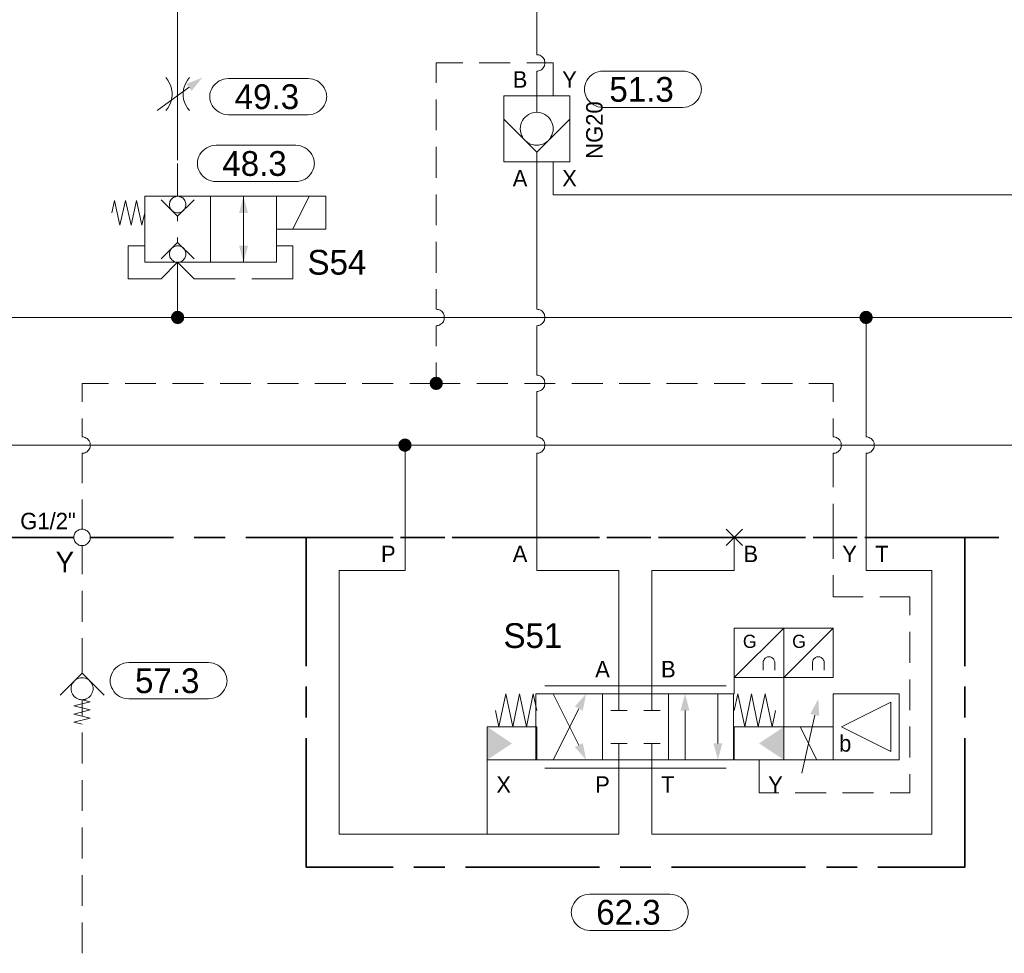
# Model space of a CAD drawing. Header units: millimetres. Extents: x 0 to 138, y 0 to 47.
# Tile 137 of 165: x 43.54 to 47.3, y 26.32 to 29.88. Entities that reach past the tile are written whole.
import ezdxf

# ---------------------------------------------------------------- set-up
doc = ezdxf.new("R2010")
doc.units = ezdxf.units.MM
for name, color, linetype in [('PDF_Geomertry', 7, 'Continuous'), ('PDF_Solid Fills', 7, 'Continuous'), ('PDF_Text', 7, 'Continuous')]:
    doc.layers.add(name, color=color, linetype=linetype)
doc.styles.add('PDF Arial', font='txt')

msp = doc.modelspace()

# ---------------------------------------------------------------- hatches: boundary and pattern name
at = {"layer": 'PDF_Solid Fills', "transparency": 33554559}
for points in [[(44.1437, 28.7415), (44.1196, 28.7479), (44.121, 28.7507)], [(44.1437, 28.7415), (44.121, 28.7507), (44.1224, 28.754)], [(44.1437, 28.7415), (44.1224, 28.754), (44.1243, 28.7568)], [(44.1437, 28.7415), (44.1243, 28.7568), (44.1265, 28.759)], [(44.1437, 28.7415), (44.1265, 28.759), (44.1285, 28.761)], [(44.1437, 28.7415), (44.1285, 28.761), (44.1313, 28.7632)], [(44.1437, 28.7415), (44.1313, 28.7632), (44.134, 28.7646)], [(44.1437, 28.7415), (44.134, 28.7646), (44.1376, 28.766)], [(44.1437, 28.7415), (44.1376, 28.766), (44.141, 28.766)], [(44.1437, 28.7415), (44.141, 28.766), (44.1437, 28.7665)], [(44.1437, 28.7415), (44.1437, 28.7665), (44.1474, 28.766)], [(44.1437, 28.7415), (44.1507, 28.766), (44.1535, 28.7646)], [(44.1437, 28.7415), (44.1474, 28.766), (44.1507, 28.766)], [(44.1437, 28.7415), (44.1535, 28.7646), (44.1563, 28.7632)], [(44.1437, 28.7415), (44.1563, 28.7632), (44.159, 28.761)], [(44.1437, 28.7415), (44.159, 28.761), (44.1618, 28.759)], [(44.1437, 28.7415), (44.1618, 28.759), (44.164, 28.7568)], [(44.1437, 28.7415), (44.164, 28.7568), (44.166, 28.754)], [(44.1437, 28.7415), (44.166, 28.754), (44.1674, 28.7507)], [(44.1437, 28.7415), (44.1674, 28.7507), (44.1682, 28.7479)], [(46.7715, 28.7415), (46.7474, 28.7479), (46.7487, 28.7507)], [(46.7715, 28.7415), (46.7487, 28.7507), (46.7501, 28.754)], [(46.7715, 28.7415), (46.7501, 28.754), (46.7521, 28.7568)], [(46.7715, 28.7415), (46.7521, 28.7568), (46.7543, 28.759)], [(46.7715, 28.7415), (46.7543, 28.759), (46.7563, 28.761)], [(46.7715, 28.7415), (46.7563, 28.761), (46.759, 28.7632)], [(46.7715, 28.7415), (46.759, 28.7632), (46.7618, 28.7646)], [(46.7715, 28.7415), (46.7618, 28.7646), (46.7654, 28.766)], [(46.7715, 28.7415), (46.7654, 28.766), (46.7687, 28.766)], [(46.7715, 28.7415), (46.7687, 28.766), (46.7715, 28.7665)], [(46.7715, 28.7415), (46.7715, 28.7665), (46.7751, 28.766)], [(46.7715, 28.7415), (46.7785, 28.766), (46.7813, 28.7646)], [(46.7715, 28.7415), (46.7751, 28.766), (46.7785, 28.766)], [(46.7715, 28.7415), (46.7813, 28.7646), (46.784, 28.7632)], [(46.7715, 28.7415), (46.784, 28.7632), (46.7868, 28.761)], [(46.7715, 28.7415), (46.7868, 28.761), (46.7896, 28.759)], [(46.7715, 28.7415), (46.7896, 28.759), (46.7918, 28.7568)], [(46.7715, 28.7415), (46.7918, 28.7568), (46.7937, 28.754)], [(46.7715, 28.7415), (46.7937, 28.754), (46.7951, 28.7507)], [(46.7715, 28.7415), (46.7951, 28.7507), (46.796, 28.7479)], [(44.1437, 28.7415), (44.1188, 28.7443), (44.1196, 28.7479)], [(44.1437, 28.7415), (44.1188, 28.7415), (44.1188, 28.7443)], [(44.1437, 28.7415), (44.1188, 28.7382), (44.1188, 28.7415)], [(44.1437, 28.7415), (44.1196, 28.7346), (44.1188, 28.7382)], [(44.1437, 28.7415), (44.121, 28.7318), (44.1196, 28.7346)], [(44.1437, 28.7415), (44.1224, 28.7285), (44.121, 28.7318)], [(44.1437, 28.7415), (44.1243, 28.7263), (44.1224, 28.7285)], [(44.1437, 28.7415), (44.1265, 28.7235), (44.1243, 28.7263)], [(44.1437, 28.7415), (44.1285, 28.7215), (44.1265, 28.7235)], [(44.1437, 28.7415), (44.1313, 28.7193), (44.1285, 28.7215)], [(44.1437, 28.7415), (44.134, 28.7179), (44.1313, 28.7193)], [(44.1437, 28.7415), (44.1376, 28.7174), (44.134, 28.7179)], [(44.1437, 28.7415), (44.141, 28.7165), (44.1376, 28.7174)], [(44.1437, 28.7415), (44.1437, 28.716), (44.141, 28.7165)], [(44.1437, 28.7415), (44.1682, 28.7479), (44.1687, 28.7443)], [(44.1437, 28.7415), (44.1687, 28.7443), (44.1687, 28.7415)], [(44.1437, 28.7415), (44.1474, 28.7165), (44.1437, 28.716)], [(44.1437, 28.7415), (44.1507, 28.7174), (44.1474, 28.7165)], [(44.1437, 28.7415), (44.1535, 28.7179), (44.1507, 28.7174)], [(44.1437, 28.7415), (44.1563, 28.7193), (44.1535, 28.7179)], [(44.1437, 28.7415), (44.159, 28.7215), (44.1563, 28.7193)], [(44.1437, 28.7415), (44.1618, 28.7235), (44.159, 28.7215)], [(44.1437, 28.7415), (44.164, 28.7263), (44.1618, 28.7235)], [(44.1437, 28.7415), (44.166, 28.7285), (44.164, 28.7263)], [(44.1437, 28.7415), (44.1674, 28.7318), (44.166, 28.7285)], [(44.1437, 28.7415), (44.1682, 28.7346), (44.1674, 28.7318)], [(44.1437, 28.7415), (44.1687, 28.7382), (44.1682, 28.7346)], [(44.1437, 28.7415), (44.1687, 28.7415), (44.1687, 28.7382)], [(46.7715, 28.7415), (46.7465, 28.7443), (46.7474, 28.7479)], [(46.7715, 28.7415), (46.7465, 28.7415), (46.7465, 28.7443)], [(46.7715, 28.7415), (46.7465, 28.7382), (46.7465, 28.7415)], [(46.7715, 28.7415), (46.7474, 28.7346), (46.7465, 28.7382)], [(46.7715, 28.7415), (46.7487, 28.7318), (46.7474, 28.7346)], [(46.7715, 28.7415), (46.7501, 28.7285), (46.7487, 28.7318)], [(46.7715, 28.7415), (46.7521, 28.7263), (46.7501, 28.7285)], [(46.7715, 28.7415), (46.7543, 28.7235), (46.7521, 28.7263)], [(46.7715, 28.7415), (46.7563, 28.7215), (46.7543, 28.7235)], [(46.7715, 28.7415), (46.759, 28.7193), (46.7563, 28.7215)], [(46.7715, 28.7415), (46.7618, 28.7179), (46.759, 28.7193)], [(46.7715, 28.7415), (46.7654, 28.7174), (46.7618, 28.7179)], [(46.7715, 28.7415), (46.7687, 28.7165), (46.7654, 28.7174)], [(46.7715, 28.7415), (46.7715, 28.716), (46.7687, 28.7165)], [(46.7715, 28.7415), (46.796, 28.7479), (46.7965, 28.7443)], [(46.7715, 28.7415), (46.7965, 28.7443), (46.7974, 28.7415)], [(46.7715, 28.7415), (46.7751, 28.7165), (46.7715, 28.716)], [(46.7715, 28.7415), (46.7785, 28.7174), (46.7751, 28.7165)], [(46.7715, 28.7415), (46.7813, 28.7179), (46.7785, 28.7174)], [(46.7715, 28.7415), (46.784, 28.7193), (46.7813, 28.7179)], [(46.7715, 28.7415), (46.7868, 28.7215), (46.784, 28.7193)], [(46.7715, 28.7415), (46.7896, 28.7235), (46.7868, 28.7215)], [(46.7715, 28.7415), (46.7918, 28.7263), (46.7896, 28.7235)], [(46.7715, 28.7415), (46.7937, 28.7285), (46.7918, 28.7263)], [(46.7715, 28.7415), (46.7951, 28.7318), (46.7937, 28.7285)], [(46.7715, 28.7415), (46.796, 28.7346), (46.7951, 28.7318)], [(46.7715, 28.7415), (46.7965, 28.7382), (46.796, 28.7346)], [(46.7715, 28.7415), (46.7974, 28.7415), (46.7965, 28.7382)], [(45.1313, 28.4896), (45.1057, 28.4896), (45.1063, 28.4929)], [(45.1313, 28.4896), (45.1063, 28.4868), (45.1057, 28.4896)], [(45.1313, 28.4896), (45.1063, 28.4929), (45.1071, 28.4965)], [(45.1313, 28.4896), (45.1071, 28.4832), (45.1063, 28.4868)], [(45.1313, 28.4896), (45.1071, 28.4965), (45.1076, 28.4993)], [(45.1313, 28.4896), (45.1076, 28.4804), (45.1071, 28.4832)], [(45.1313, 28.4896), (45.1076, 28.4993), (45.109, 28.5026)], [(45.1313, 28.4896), (45.109, 28.4771), (45.1076, 28.4804)], [(45.1313, 28.4896), (45.109, 28.5026), (45.1113, 28.5049)], [(45.1313, 28.4896), (45.1113, 28.4743), (45.109, 28.4771)], [(45.1313, 28.4896), (45.1113, 28.5049), (45.1132, 28.5076)], [(45.1313, 28.4896), (45.1132, 28.4721), (45.1113, 28.4743)], [(45.1313, 28.4896), (45.1132, 28.5076), (45.1154, 28.5096)], [(45.1313, 28.4896), (45.1154, 28.4701), (45.1132, 28.4721)], [(45.1313, 28.4896), (45.1154, 28.5096), (45.1182, 28.5118)], [(45.1313, 28.4896), (45.1182, 28.4679), (45.1154, 28.4701)], [(45.1313, 28.4896), (45.1182, 28.5118), (45.1215, 28.5132)], [(45.1313, 28.4896), (45.1215, 28.4665), (45.1182, 28.4679)], [(45.1313, 28.4896), (45.1215, 28.5132), (45.1243, 28.5138)], [(45.1313, 28.4896), (45.1243, 28.4651), (45.1215, 28.4665)], [(45.1313, 28.4896), (45.1243, 28.5138), (45.1279, 28.5146)], [(45.1313, 28.4896), (45.1279, 28.4651), (45.1243, 28.4651)], [(45.1313, 28.4896), (45.1279, 28.5146), (45.1313, 28.5151)], [(45.1313, 28.4896), (45.1313, 28.4646), (45.1279, 28.4651)], [(45.1313, 28.4896), (45.1313, 28.5151), (45.134, 28.5146)], [(45.1313, 28.4896), (45.134, 28.5146), (45.1376, 28.5138)], [(45.1313, 28.4896), (45.1376, 28.5138), (45.1404, 28.5132)], [(45.1313, 28.4896), (45.1404, 28.5132), (45.1437, 28.5118)], [(45.1313, 28.4896), (45.1437, 28.5118), (45.1465, 28.5096)], [(45.1313, 28.4896), (45.1465, 28.5096), (45.1488, 28.5076)], [(45.1313, 28.4896), (45.1488, 28.5076), (45.1507, 28.5049)], [(45.1313, 28.4896), (45.1507, 28.5049), (45.1529, 28.5026)], [(45.1313, 28.4896), (45.1529, 28.5026), (45.1543, 28.4993)], [(45.1313, 28.4896), (45.1543, 28.4993), (45.1557, 28.4965)], [(45.1313, 28.4896), (45.1557, 28.4965), (45.1557, 28.4929)], [(45.1313, 28.4896), (45.1557, 28.4929), (45.1563, 28.4896)], [(45.1313, 28.4896), (45.134, 28.4651), (45.1313, 28.4646)], [(45.1313, 28.4896), (45.1376, 28.4651), (45.134, 28.4651)], [(45.1313, 28.4896), (45.1404, 28.4665), (45.1376, 28.4651)], [(45.1313, 28.4896), (45.1437, 28.4679), (45.1404, 28.4665)], [(45.1313, 28.4896), (45.1465, 28.4701), (45.1437, 28.4679)], [(45.1313, 28.4896), (45.1488, 28.4721), (45.1465, 28.4701)], [(45.1313, 28.4896), (45.1507, 28.4743), (45.1488, 28.4721)], [(45.1313, 28.4896), (45.1529, 28.4771), (45.1507, 28.4743)], [(45.1313, 28.4896), (45.1543, 28.4804), (45.1529, 28.4771)], [(45.1313, 28.4896), (45.1557, 28.4832), (45.1543, 28.4804)], [(45.1313, 28.4896), (45.1557, 28.4868), (45.1557, 28.4832)], [(45.1313, 28.4896), (45.1563, 28.4896), (45.1557, 28.4868)], [(45.0118, 28.254), (44.9876, 28.2604), (44.9882, 28.2638)], [(45.0118, 28.254), (44.9882, 28.2638), (44.9896, 28.2665)], [(45.0118, 28.254), (44.9896, 28.2665), (44.9918, 28.2693)], [(45.0118, 28.254), (44.9918, 28.2693), (44.9938, 28.2721)], [(45.0118, 28.254), (44.9938, 28.2721), (44.996, 28.2743)], [(45.0118, 28.254), (44.996, 28.2743), (44.9987, 28.2757)], [(45.0118, 28.254), (44.9987, 28.2757), (45.0021, 28.2771)], [(45.0118, 28.254), (45.0021, 28.2771), (45.0049, 28.2785)], [(45.0118, 28.254), (45.0049, 28.2785), (45.0085, 28.279)], [(45.0118, 28.254), (45.0085, 28.279), (45.0118, 28.279)], [(45.0118, 28.254), (45.0146, 28.279), (45.0182, 28.2785)], [(45.0118, 28.254), (45.0118, 28.279), (45.0146, 28.279)], [(45.0118, 28.254), (45.0182, 28.2785), (45.021, 28.2771)], [(45.0118, 28.254), (45.021, 28.2771), (45.0243, 28.2757)], [(45.0118, 28.254), (45.0243, 28.2757), (45.0271, 28.2743)], [(45.0118, 28.254), (45.0271, 28.2743), (45.0293, 28.2721)], [(45.0118, 28.254), (45.0293, 28.2721), (45.0313, 28.2693)], [(45.0118, 28.254), (45.0313, 28.2693), (45.0335, 28.2665)], [(45.0118, 28.254), (45.0335, 28.2665), (45.0349, 28.2638)], [(45.0118, 28.254), (45.0349, 28.2638), (45.0363, 28.2604)], [(45.0118, 28.254), (44.9863, 28.254), (44.9868, 28.2576)], [(45.0118, 28.254), (44.9868, 28.2507), (44.9863, 28.254)], [(45.0118, 28.254), (44.9868, 28.2576), (44.9876, 28.2604)], [(45.0118, 28.254), (44.9876, 28.2479), (44.9868, 28.2507)], [(45.0118, 28.254), (44.9882, 28.2443), (44.9876, 28.2479)], [(45.0118, 28.254), (44.9896, 28.2415), (44.9882, 28.2443)], [(45.0118, 28.254), (44.9918, 28.2388), (44.9896, 28.2415)], [(45.0118, 28.254), (44.9938, 28.236), (44.9918, 28.2388)], [(45.0118, 28.254), (44.996, 28.234), (44.9938, 28.236)], [(45.0118, 28.254), (44.9987, 28.2326), (44.996, 28.234)], [(45.0118, 28.254), (45.0021, 28.2313), (44.9987, 28.2326)], [(45.0118, 28.254), (45.0049, 28.2299), (45.0021, 28.2313)], [(45.0118, 28.254), (45.0085, 28.229), (45.0049, 28.2299)], [(45.0118, 28.254), (45.0118, 28.229), (45.0085, 28.229)], [(45.0118, 28.254), (45.0363, 28.2604), (45.0363, 28.2576)], [(45.0118, 28.254), (45.0363, 28.2576), (45.0368, 28.254)], [(45.0118, 28.254), (45.0146, 28.229), (45.0118, 28.229)], [(45.0118, 28.254), (45.0182, 28.2299), (45.0146, 28.229)], [(45.0118, 28.254), (45.021, 28.2313), (45.0182, 28.2299)], [(45.0118, 28.254), (45.0243, 28.2326), (45.021, 28.2313)], [(45.0118, 28.254), (45.0271, 28.234), (45.0243, 28.2326)], [(45.0118, 28.254), (45.0293, 28.236), (45.0271, 28.234)], [(45.0118, 28.254), (45.0313, 28.2388), (45.0293, 28.236)], [(45.0118, 28.254), (45.0335, 28.2415), (45.0313, 28.2388)], [(45.0118, 28.254), (45.0349, 28.2443), (45.0335, 28.2415)], [(45.0118, 28.254), (45.0363, 28.2479), (45.0349, 28.2443)], [(45.0118, 28.254), (45.0363, 28.2507), (45.0363, 28.2479)], [(45.0118, 28.254), (45.0368, 28.254), (45.0363, 28.2507)]]:
    msp.add_hatch(color=256, dxfattribs=at).paths.add_polyline_path(points)

# ---------------------------------------------------------------- linework, layer by layer
at = {"layer": 'PDF_Geomertry', "lineweight": 15}
for points in [[(45.5146, 29.7437), (45.5146, 30.036), (44.1437, 30.036), (44.1437, 29.7187), (44.1437, 29.4674), (44.1437, 29.3415)], [(45.5146, 29.5243), (45.5146, 29.5868), (45.5146, 29.6813), (45.5187, 29.6813), (45.5224, 29.6826), (45.5265, 29.6832), (45.5299, 29.6854), (45.5335, 29.6874), (45.5368, 29.6901), (45.5396, 29.6938), (45.5418, 29.6971), (45.5437, 29.7007), (45.5446, 29.7049), (45.546, 29.7082), (45.546, 29.7124), (45.546, 29.7165), (45.5446, 29.7207), (45.5437, 29.7249), (45.5418, 29.7285), (45.5396, 29.7318), (45.5368, 29.7346), (45.5335, 29.7374), (45.5299, 29.7396), (45.5265, 29.7415), (45.5224, 29.7429), (45.5187, 29.7437), (45.5146, 29.7437), (45.5187, 29.7437), (45.5224, 29.7429), (45.5265, 29.7415), (45.5299, 29.7396), (45.5335, 29.7374), (45.5368, 29.7346), (45.5396, 29.7318), (45.5418, 29.7285), (45.5437, 29.7249), (45.5446, 29.7207), (45.546, 29.7165), (45.546, 29.7124), (45.546, 29.7082), (45.5446, 29.7049), (45.5437, 29.7007), (45.5418, 29.6971), (45.5396, 29.6938), (45.5368, 29.6901), (45.5335, 29.6874), (45.5299, 29.6854), (45.5265, 29.6832), (45.5224, 29.6826), (45.5187, 29.6813), (45.5146, 29.6813)], [(45.1313, 29.636), (45.1313, 29.7124), (45.2321, 29.7124)], [(45.2951, 29.7124), (45.4132, 29.7124)], [(45.4765, 29.7124), (45.5771, 29.7124), (45.5771, 29.5868)], [(44.0987, 29.5304), (44.1071, 29.5401), (44.1132, 29.5507), (44.1182, 29.5624), (44.121, 29.5743), (44.1229, 29.5868), (44.1229, 29.5993), (44.121, 29.6118), (44.1182, 29.6235), (44.1132, 29.6354), (44.1071, 29.6465), (44.0987, 29.6563)], [(44.189, 29.6563), (44.1813, 29.6465), (44.1751, 29.6354), (44.1701, 29.6235), (44.1668, 29.6118), (44.1654, 29.5993), (44.1654, 29.5868), (44.1668, 29.5743), (44.1701, 29.5624), (44.1751, 29.5507), (44.1813, 29.5401), (44.189, 29.5304)], [(44.0654, 29.5304), (44.1876, 29.6193)], [(45.1313, 29.4554), (45.1313, 29.5735)], [(45.6404, 29.4979), (45.5146, 29.3721), (45.389, 29.4979)], [(45.1313, 29.2743), (45.1313, 29.3924)], [(45.5146, 28.7729), (45.5146, 29.3354), (45.5146, 29.3721)], [(44.1437, 29.2035), (44.1437, 29.329)], [(47.9854, 28.7729), (47.9854, 29.2096), (45.5771, 29.2096), (45.5771, 29.3354)], [(44.3951, 29.2035), (44.3951, 29.0146)], [(44.6465, 29.2035), (44.584, 29.0776)], [(45.1313, 29.0929), (45.1313, 29.211)], [(44.0182, 29.1401), (44.0076, 29.0937), (43.9868, 29.1874), (43.966, 29.0937), (43.9451, 29.1874), (43.9237, 29.0937), (43.9029, 29.1874), (43.8924, 29.1401)], [(44.2071, 29.1901), (44.1437, 29.1276), (44.0813, 29.1901)], [(44.1437, 29.1276), (44.1437, 29.109)], [(44.3951, 28.9521), (44.3951, 29.1401)], [(44.0182, 29.0146), (43.9557, 29.0146), (43.9557, 28.8888), (44.0813, 28.8888), (44.1437, 28.9521), (44.2071, 28.8888), (44.364, 28.8888)], [(44.0813, 28.9651), (44.1437, 29.0276), (44.2071, 28.9651)], [(44.1437, 29.0276), (44.1437, 29.0465)], [(44.4271, 28.8888), (44.584, 28.8888), (44.584, 29.0146), (44.521, 29.0146)], [(45.1313, 28.9118), (45.1313, 29.0299)], [(44.1437, 28.7415), (44.1437, 28.9521)], [(45.1313, 28.7729), (45.1313, 28.8493)], [(45.1313, 28.6313), (45.1313, 28.7096), (45.1349, 28.7104), (45.139, 28.711), (45.1432, 28.7124), (45.1465, 28.7138), (45.1501, 28.7165), (45.1535, 28.7193), (45.1557, 28.7221), (45.1585, 28.7257), (45.1599, 28.729), (45.1613, 28.7332), (45.1618, 28.7374), (45.1626, 28.7415), (45.1618, 28.7451), (45.1613, 28.7493), (45.1599, 28.7535), (45.1585, 28.7568), (45.1557, 28.7604), (45.1535, 28.7638), (45.1501, 28.766), (45.1465, 28.7687), (45.1432, 28.7701), (45.139, 28.7715), (45.1349, 28.7721), (45.1313, 28.7729), (45.1349, 28.7721), (45.139, 28.7715), (45.1432, 28.7701), (45.1465, 28.7687), (45.1501, 28.766), (45.1535, 28.7638), (45.1557, 28.7604), (45.1585, 28.7568), (45.1599, 28.7535), (45.1613, 28.7493), (45.1618, 28.7451), (45.1626, 28.7415), (45.1618, 28.7374), (45.1613, 28.7332), (45.1599, 28.729), (45.1585, 28.7257), (45.1557, 28.7221), (45.1535, 28.7193), (45.1501, 28.7165), (45.1465, 28.7138), (45.1432, 28.7124), (45.139, 28.711), (45.1349, 28.7104), (45.1313, 28.7096)], [(45.5146, 28.5215), (45.5146, 28.7096), (45.5187, 28.7104), (45.5224, 28.711), (45.5265, 28.7124), (45.5299, 28.7138), (45.5335, 28.7165), (45.5368, 28.7193), (45.5396, 28.7221), (45.5418, 28.7257), (45.5437, 28.729), (45.5446, 28.7332), (45.546, 28.7374), (45.546, 28.7415), (45.546, 28.7451), (45.5446, 28.7493), (45.5437, 28.7535), (45.5418, 28.7568), (45.5396, 28.7604), (45.5368, 28.7638), (45.5335, 28.766), (45.5299, 28.7687), (45.5265, 28.7701), (45.5224, 28.7715), (45.5187, 28.7721), (45.5146, 28.7729), (45.5187, 28.7721), (45.5224, 28.7715), (45.5265, 28.7701), (45.5299, 28.7687), (45.5335, 28.766), (45.5368, 28.7638), (45.5396, 28.7604), (45.5418, 28.7568), (45.5437, 28.7535), (45.5446, 28.7493), (45.546, 28.7451), (45.546, 28.7415), (45.546, 28.7374), (45.5446, 28.7332), (45.5437, 28.729), (45.5418, 28.7257), (45.5396, 28.7221), (45.5368, 28.7193), (45.5335, 28.7165), (45.5299, 28.7138), (45.5265, 28.7124), (45.5224, 28.711), (45.5187, 28.7104), (45.5146, 28.7096)], [(43.1696, 28.2854), (43.1696, 28.7415), (44.1437, 28.7415), (46.7715, 28.7415)], [(46.7715, 28.2854), (46.7715, 28.7415), (48.139, 28.7415), (48.3904, 28.7415), (49.2424, 28.7415)], [(45.0299, 28.4896), (45.1313, 28.4896), (45.1313, 28.5688)], [(43.7793, 28.4193), (43.7793, 28.4896), (43.8807, 28.4896)], [(43.9432, 28.4896), (44.0612, 28.4896)], [(44.1243, 28.4896), (44.2424, 28.4896)], [(44.3057, 28.4896), (44.4237, 28.4896)], [(44.4868, 28.4896), (44.6049, 28.4896)], [(44.6674, 28.4896), (44.7863, 28.4896)], [(44.8487, 28.4896), (44.9668, 28.4896)], [(45.1313, 28.4896), (45.2229, 28.4896)], [(45.2863, 28.4896), (45.4043, 28.4896)], [(45.4674, 28.4896), (45.5854, 28.4896)], [(45.5146, 28.2854), (45.5146, 28.4582), (45.5187, 28.459), (45.5224, 28.4596), (45.5265, 28.461), (45.5299, 28.4624), (45.5335, 28.4651), (45.5368, 28.4674), (45.5396, 28.4707), (45.5418, 28.4743), (45.5437, 28.4776), (45.5446, 28.4818), (45.546, 28.486), (45.546, 28.4896), (45.546, 28.4937), (45.5446, 28.4979), (45.5437, 28.5021), (45.5418, 28.5054), (45.5396, 28.509), (45.5368, 28.5118), (45.5335, 28.5146), (45.5299, 28.5174), (45.5265, 28.5187), (45.5224, 28.5201), (45.5187, 28.5207), (45.5146, 28.5215), (45.5187, 28.5207), (45.5224, 28.5201), (45.5265, 28.5187), (45.5299, 28.5174), (45.5335, 28.5146), (45.5368, 28.5118), (45.5396, 28.509), (45.5418, 28.5054), (45.5437, 28.5021), (45.5446, 28.4979), (45.546, 28.4937), (45.546, 28.4896), (45.546, 28.486), (45.5446, 28.4818), (45.5437, 28.4776), (45.5418, 28.4743), (45.5396, 28.4707), (45.5368, 28.4674), (45.5335, 28.4651), (45.5299, 28.4624), (45.5265, 28.461), (45.5224, 28.4596), (45.5187, 28.459), (45.5146, 28.4582)], [(45.6488, 28.4896), (45.7668, 28.4896)], [(45.8293, 28.4896), (45.9474, 28.4896)], [(46.0104, 28.4896), (46.1285, 28.4896)], [(46.1918, 28.4896), (46.3099, 28.4896)], [(46.3729, 28.4896), (46.491, 28.4896)], [(46.5535, 28.4896), (46.646, 28.4896), (46.646, 28.4193)], [(43.7793, 28.2854), (43.7793, 28.3563)], [(46.646, 28.2854), (46.6501, 28.2854), (46.6543, 28.2846), (46.6585, 28.2832), (46.6618, 28.2813), (46.6654, 28.279), (46.6682, 28.2763), (46.671, 28.2735), (46.6729, 28.2701), (46.6751, 28.266), (46.6765, 28.2624), (46.6771, 28.2582), (46.6779, 28.254), (46.6771, 28.2499), (46.6765, 28.2457), (46.6751, 28.2424), (46.6729, 28.2382), (46.671, 28.2346), (46.6682, 28.2318), (46.6654, 28.229), (46.6618, 28.2271), (46.6585, 28.2249), (46.6543, 28.2235), (46.6501, 28.2229), (46.646, 28.2229), (46.6501, 28.2229), (46.6543, 28.2235), (46.6585, 28.2249), (46.6618, 28.2271), (46.6654, 28.229), (46.6682, 28.2318), (46.671, 28.2346), (46.6729, 28.2382), (46.6751, 28.2424), (46.6765, 28.2457), (46.6771, 28.2499), (46.6779, 28.254), (46.6771, 28.2582), (46.6765, 28.2624), (46.6751, 28.266), (46.6729, 28.2701), (46.671, 28.2735), (46.6682, 28.2763), (46.6654, 28.279), (46.6618, 28.2813), (46.6585, 28.2832), (46.6543, 28.2846), (46.6501, 28.2854), (46.646, 28.2854), (46.646, 28.3563)], [(43.7793, 28.1096), (43.7793, 28.2229), (43.7835, 28.2229), (43.7876, 28.2235), (43.791, 28.2249), (43.7951, 28.2271), (43.7987, 28.229), (43.8015, 28.2318), (43.8043, 28.2346), (43.8063, 28.2382), (43.8085, 28.2424), (43.8099, 28.2457), (43.8104, 28.2499), (43.8104, 28.254), (43.8104, 28.2582), (43.8099, 28.2624), (43.8085, 28.266), (43.8063, 28.2701), (43.8043, 28.2735), (43.8015, 28.2763), (43.7987, 28.279), (43.7951, 28.2813), (43.791, 28.2832), (43.7876, 28.2846), (43.7835, 28.2854), (43.7793, 28.2854), (43.7835, 28.2854), (43.7876, 28.2846), (43.791, 28.2832), (43.7951, 28.2813), (43.7987, 28.279), (43.8015, 28.2763), (43.8043, 28.2735), (43.8063, 28.2701), (43.8085, 28.266), (43.8099, 28.2624), (43.8104, 28.2582), (43.8104, 28.254), (43.8104, 28.2499), (43.8099, 28.2457), (43.8085, 28.2424), (43.8063, 28.2382), (43.8043, 28.2346), (43.8015, 28.2318), (43.7987, 28.229), (43.7951, 28.2271), (43.791, 28.2249), (43.7876, 28.2235), (43.7835, 28.2229), (43.7793, 28.2229)], [(45.8285, 27.2415), (45.8285, 27.3049), (45.8285, 27.7763), (45.5146, 27.7763), (45.5146, 27.9021), (45.5146, 28.2229), (45.5187, 28.2229), (45.5224, 28.2235), (45.5265, 28.2249), (45.5299, 28.2271), (45.5335, 28.229), (45.5368, 28.2318), (45.5396, 28.2346), (45.5418, 28.2382), (45.5437, 28.2424), (45.5446, 28.2457), (45.546, 28.2499), (45.546, 28.254), (45.546, 28.2582), (45.5446, 28.2624), (45.5437, 28.266), (45.5418, 28.2701), (45.5396, 28.2735), (45.5368, 28.2763), (45.5335, 28.279), (45.5299, 28.2813), (45.5265, 28.2832), (45.5224, 28.2846), (45.5187, 28.2854), (45.5146, 28.2854), (45.5187, 28.2854), (45.5224, 28.2846), (45.5265, 28.2832), (45.5299, 28.2813), (45.5335, 28.279), (45.5368, 28.2763), (45.5396, 28.2735), (45.5418, 28.2701), (45.5437, 28.266), (45.5446, 28.2624), (45.546, 28.2582), (45.546, 28.254), (45.546, 28.2499), (45.5446, 28.2457), (45.5437, 28.2424), (45.5418, 28.2382), (45.5396, 28.2346), (45.5368, 28.2318), (45.5335, 28.229), (45.5299, 28.2271), (45.5265, 28.2249), (45.5224, 28.2235), (45.5187, 28.2229), (45.5146, 28.2229)], [(46.7715, 28.2229), (46.7757, 28.2229), (46.7799, 28.2235), (46.784, 28.2249), (46.7876, 28.2271), (46.791, 28.229), (46.7937, 28.2318), (46.7965, 28.2346), (46.7993, 28.2382), (46.8007, 28.2424), (46.8021, 28.2457), (46.8029, 28.2499), (46.8035, 28.254), (46.8029, 28.2582), (46.8021, 28.2624), (46.8007, 28.266), (46.7993, 28.2701), (46.7965, 28.2735), (46.7937, 28.2763), (46.791, 28.279), (46.7876, 28.2813), (46.784, 28.2832), (46.7799, 28.2846), (46.7757, 28.2854), (46.7715, 28.2854), (46.7757, 28.2854), (46.7799, 28.2846), (46.784, 28.2832), (46.7876, 28.2813), (46.791, 28.279), (46.7937, 28.2763), (46.7965, 28.2735), (46.7993, 28.2701), (46.8007, 28.266), (46.8021, 28.2624), (46.8029, 28.2582), (46.8035, 28.254), (46.8029, 28.2499), (46.8021, 28.2457), (46.8007, 28.2424), (46.7993, 28.2382), (46.7965, 28.2346), (46.7937, 28.2318), (46.791, 28.229), (46.7876, 28.2271), (46.784, 28.2249), (46.7799, 28.2235), (46.7757, 28.2229), (46.7715, 28.2229), (46.7715, 27.9021), (46.7715, 27.7763), (47.0229, 27.7763), (47.0229, 26.7701), (45.9543, 26.7701), (45.9543, 27.0535), (45.9543, 27.116)], [(42.2265, 26.5818), (42.2265, 26.5188), (42.2265, 26.3929), (41.409, 26.3929), (41.409, 27.1479), (41.409, 27.9021), (41.409, 28.254), (45.0118, 28.254), (45.0118, 27.9021), (45.0118, 27.7763), (44.7599, 27.7763), (44.7599, 26.7701), (45.8285, 26.7701), (45.8285, 27.0535), (45.8285, 27.116)], [(49.4154, 28.254), (47.4821, 28.254), (45.0118, 28.254)], [(46.646, 28.2229), (46.646, 28.0938)], [(43.7793, 27.9332), (43.7793, 28.0465)], [(46.646, 28.0304), (46.646, 27.9021), (46.646, 27.8201)], [(46.2376, 27.8707), (46.3001, 27.9332)], [(46.3001, 27.8707), (46.2376, 27.9332)], [(46.2687, 27.9021), (46.2687, 27.7763), (45.9543, 27.7763), (45.9543, 27.3049), (45.9543, 27.2415)], [(43.7793, 27.8707), (43.7793, 27.7618)], [(46.646, 27.7576), (46.646, 27.6757), (46.7604, 27.6757)], [(43.7793, 27.6985), (43.7793, 27.5804)], [(46.8237, 27.6757), (46.9382, 27.6757), (46.9382, 27.6049)], [(46.4576, 27.5563), (46.2687, 27.3679), (46.2687, 27.3049)], [(46.646, 27.5563), (46.4576, 27.3679), (46.4576, 27.179)], [(43.7793, 27.384), (43.7793, 27.4082), (43.7793, 27.5174)], [(46.9382, 27.5415), (46.9382, 27.4235)], [(46.4229, 27.3957), (46.4229, 27.4276), (46.4224, 27.4304), (46.4215, 27.4326), (46.4201, 27.4354), (46.4182, 27.4382), (46.4168, 27.4401), (46.4146, 27.4415), (46.4118, 27.4438), (46.409, 27.4451), (46.4063, 27.4457), (46.4035, 27.4465), (46.4007, 27.4465), (46.3979, 27.4465), (46.3951, 27.4457), (46.3924, 27.4451), (46.3896, 27.4438), (46.3876, 27.4415), (46.3854, 27.4401), (46.3835, 27.4382), (46.3821, 27.4354), (46.3807, 27.4326), (46.3793, 27.4304), (46.3793, 27.4276), (46.3793, 27.3957)], [(46.6113, 27.3957), (46.6113, 27.4276), (46.6113, 27.4304), (46.6099, 27.4326), (46.6085, 27.4354), (46.6071, 27.4382), (46.6049, 27.4401), (46.6029, 27.4415), (46.6007, 27.4438), (46.5979, 27.4451), (46.5951, 27.4457), (46.5924, 27.4465), (46.5896, 27.4465), (46.5868, 27.4465), (46.584, 27.4457), (46.5813, 27.4451), (46.5785, 27.4438), (46.5757, 27.4415), (46.5737, 27.4401), (46.5724, 27.4382), (46.5701, 27.4354), (46.5688, 27.4326), (46.5682, 27.4304), (46.5674, 27.4276), (46.5674, 27.3957)], [(43.6951, 27.2999), (43.7793, 27.384), (43.8632, 27.2999)], [(46.9382, 27.3604), (46.9382, 27.2424)], [(46.2376, 27.336), (45.546, 27.336)], [(45.5146, 27.2415), (45.5015, 27.3049), (45.4751, 27.179), (45.4487, 27.3049), (45.4229, 27.179), (45.3965, 27.3049), (45.3701, 27.179), (45.3571, 27.2415)], [(45.5771, 27.3049), (45.6751, 27.1096)], [(45.766, 27.3049), (45.766, 27.0535)], [(46.0174, 27.3049), (46.0174, 27.0535)], [(46.2063, 27.3049), (46.2063, 27.116)], [(46.2687, 27.2415), (46.2821, 27.3049), (46.3085, 27.179), (46.334, 27.3049), (46.3604, 27.179), (46.3868, 27.3049), (46.4132, 27.179), (46.4257, 27.2415)], [(43.7793, 27.2201), (43.7793, 27.2826), (43.8104, 27.2749), (43.7479, 27.259), (43.8104, 27.2438), (43.7479, 27.2276), (43.8104, 27.2118), (43.7479, 27.1965), (43.7793, 27.1888)], [(45.5771, 27.0535), (45.6751, 27.2485)], [(45.8604, 27.2415), (45.7974, 27.2415)], [(45.9863, 27.2415), (45.9229, 27.2415)], [(46.0807, 27.0535), (46.0807, 27.2415)], [(46.5265, 27.0026), (46.5757, 27.2243)], [(46.5835, 27.0535), (46.5201, 27.179)], [(46.9382, 27.1799), (46.9382, 27.0618)], [(43.7793, 27.0396), (43.7793, 27.1576)], [(45.7974, 27.116), (45.8604, 27.116)], [(45.9229, 27.116), (45.9863, 27.116)], [(45.3257, 27.0535), (45.3257, 26.9276)], [(45.546, 27.0221), (46.2376, 27.0221)], [(46.4382, 26.9276), (46.3632, 26.9276), (46.3632, 27.0535)], [(46.9382, 26.9985), (46.9382, 26.9276), (46.8632, 26.9276)], [(43.7793, 26.8582), (43.7793, 26.9763)], [(45.3257, 26.7701), (45.3257, 26.9429)], [(46.6196, 26.9276), (46.5015, 26.9276)], [(46.8001, 26.9276), (46.6821, 26.9276)], [(43.7793, 26.6771), (43.7793, 26.7951)], [(43.7793, 26.4957), (43.7793, 26.6138)], [(43.7793, 26.3151), (43.7793, 26.4332)]]:
    msp.add_lwpolyline(points, dxfattribs=at)
for points in [[(44.6424, 29.6526), (44.6515, 29.6521), (44.6604, 29.6507), (44.6696, 29.6471), (44.6779, 29.6437), (44.6854, 29.6382), (44.6924, 29.6318), (44.6979, 29.6249), (44.7035, 29.6174), (44.7076, 29.609), (44.7104, 29.6007), (44.7126, 29.5915), (44.7132, 29.5818), (44.7132, 29.5854), (44.7126, 29.5763), (44.7104, 29.5674), (44.7076, 29.5582), (44.7035, 29.5499), (44.6979, 29.5424), (44.6924, 29.5354), (44.6854, 29.529), (44.6779, 29.5243), (44.6696, 29.5201), (44.6604, 29.5174), (44.6515, 29.5151), (44.6424, 29.5146), (44.3376, 29.5146), (44.3279, 29.5151), (44.3188, 29.5174), (44.3104, 29.5201), (44.3021, 29.5243), (44.2946, 29.529), (44.2876, 29.5354), (44.2813, 29.5424), (44.2757, 29.5499), (44.2724, 29.5582), (44.2687, 29.5674), (44.2674, 29.5763), (44.2668, 29.5854), (44.2668, 29.5818), (44.2674, 29.5915), (44.2687, 29.6007), (44.2724, 29.609), (44.2757, 29.6174), (44.2813, 29.6249), (44.2876, 29.6318), (44.2946, 29.6382), (44.3021, 29.6437), (44.3104, 29.6471), (44.3188, 29.6507), (44.3279, 29.6521), (44.3376, 29.6526), (44.6424, 29.6526)], [(46.0724, 29.6813), (46.0813, 29.6804), (46.091, 29.6785), (46.0993, 29.6757), (46.1076, 29.6715), (46.1154, 29.6665), (46.1224, 29.6604), (46.1285, 29.6535), (46.1335, 29.6457), (46.1376, 29.6374), (46.141, 29.6285), (46.1424, 29.6193), (46.1432, 29.6104), (46.1432, 29.6138), (46.1424, 29.604), (46.141, 29.5951), (46.1376, 29.5868), (46.1335, 29.5785), (46.1285, 29.5707), (46.1224, 29.5637), (46.1154, 29.5576), (46.1076, 29.5521), (46.0993, 29.5485), (46.091, 29.5451), (46.0813, 29.5438), (46.0724, 29.5429), (45.7674, 29.5429), (45.7585, 29.5438), (45.7493, 29.5451), (45.7404, 29.5485), (45.7321, 29.5521), (45.7243, 29.5576), (45.7174, 29.5637), (45.7113, 29.5707), (45.7063, 29.5785), (45.7021, 29.5868), (45.6993, 29.5951), (45.6974, 29.604), (45.6965, 29.6138), (45.6965, 29.6104), (45.6974, 29.6193), (45.6993, 29.6285), (45.7021, 29.6374), (45.7063, 29.6457), (45.7113, 29.6535), (45.7174, 29.6604), (45.7243, 29.6665), (45.7321, 29.6715), (45.7404, 29.6757), (45.7493, 29.6785), (45.7585, 29.6804), (45.7674, 29.6813), (46.0724, 29.6813)], [(45.389, 29.3354), (45.6404, 29.3354), (45.6404, 29.5868), (45.389, 29.5868), (45.389, 29.3354)], [(45.5771, 29.461), (45.5771, 29.4693), (45.5751, 29.4776), (45.5724, 29.4854), (45.5688, 29.4924), (45.5646, 29.4993), (45.559, 29.5054), (45.5529, 29.511), (45.546, 29.516), (45.5382, 29.5193), (45.5307, 29.5221), (45.5229, 29.5235), (45.5146, 29.5243), (45.5063, 29.5235), (45.4979, 29.5221), (45.4904, 29.5193), (45.4826, 29.516), (45.4765, 29.511), (45.4701, 29.5054), (45.4646, 29.4993), (45.4599, 29.4924), (45.4563, 29.4854), (45.4535, 29.4776), (45.4521, 29.4693), (45.4515, 29.461), (45.4521, 29.4526), (45.4535, 29.4451), (45.4563, 29.4368), (45.4599, 29.4299), (45.4646, 29.4229), (45.4701, 29.4165), (45.4765, 29.411), (45.4826, 29.4068), (45.4904, 29.4026), (45.4979, 29.4007), (45.5063, 29.3985), (45.5146, 29.3985), (45.5229, 29.3985), (45.5307, 29.4007), (45.5382, 29.4026), (45.546, 29.4068), (45.5529, 29.411), (45.559, 29.4165), (45.5646, 29.4229), (45.5688, 29.4299), (45.5724, 29.4368), (45.5751, 29.4451), (45.5771, 29.4526), (45.5771, 29.461)], [(44.5951, 29.3985), (44.6043, 29.3979), (44.6132, 29.3957), (44.6224, 29.3929), (44.6307, 29.3888), (44.6382, 29.384), (44.6451, 29.3776), (44.6515, 29.3707), (44.6563, 29.3632), (44.6604, 29.3549), (44.6632, 29.3457), (44.6654, 29.3368), (44.666, 29.3276), (44.666, 29.3304), (44.6654, 29.3215), (44.6632, 29.3124), (44.6604, 29.3035), (44.6563, 29.2951), (44.6515, 29.2874), (44.6451, 29.2804), (44.6382, 29.2743), (44.6307, 29.2693), (44.6224, 29.2651), (44.6132, 29.2624), (44.6043, 29.2604), (44.5951, 29.2596), (44.2904, 29.2596), (44.2807, 29.2604), (44.2715, 29.2624), (44.2632, 29.2651), (44.2549, 29.2693), (44.2474, 29.2743), (44.2404, 29.2804), (44.234, 29.2874), (44.2293, 29.2951), (44.2251, 29.3035), (44.2215, 29.3124), (44.2201, 29.3215), (44.2196, 29.3304), (44.2196, 29.3276), (44.2201, 29.3368), (44.2215, 29.3457), (44.2251, 29.3549), (44.2293, 29.3632), (44.234, 29.3707), (44.2404, 29.3776), (44.2474, 29.384), (44.2549, 29.3888), (44.2632, 29.3929), (44.2715, 29.3957), (44.2807, 29.3979), (44.2904, 29.3985), (44.5951, 29.3985)], [(44.0182, 28.9521), (44.2696, 28.9521), (44.2696, 29.2035), (44.0182, 29.2035), (44.0182, 28.9521)], [(44.1751, 29.1721), (44.1751, 29.1763), (44.1743, 29.1799), (44.1729, 29.184), (44.171, 29.1874), (44.1687, 29.191), (44.166, 29.1943), (44.1632, 29.1971), (44.1599, 29.1993), (44.1563, 29.2013), (44.1521, 29.2021), (44.1479, 29.2035), (44.1437, 29.2035), (44.1396, 29.2035), (44.1363, 29.2021), (44.1321, 29.2013), (44.1285, 29.1993), (44.1251, 29.1971), (44.1215, 29.1943), (44.1188, 29.191), (44.1168, 29.1874), (44.1146, 29.184), (44.114, 29.1799), (44.1126, 29.1763), (44.1126, 29.1721), (44.1126, 29.1679), (44.114, 29.1638), (44.1146, 29.1596), (44.1168, 29.1563), (44.1188, 29.1526), (44.1215, 29.1499), (44.1251, 29.1471), (44.1285, 29.1443), (44.1321, 29.1429), (44.1363, 29.1415), (44.1396, 29.141), (44.1437, 29.1401), (44.1479, 29.141), (44.1521, 29.1415), (44.1563, 29.1429), (44.1599, 29.1443), (44.1632, 29.1471), (44.166, 29.1499), (44.1687, 29.1526), (44.171, 29.1563), (44.1729, 29.1596), (44.1743, 29.1638), (44.1751, 29.1679), (44.1751, 29.1721)], [(44.2696, 29.2035), (44.521, 29.2035), (44.521, 28.9521), (44.2696, 28.9521), (44.2696, 29.2035)], [(44.7099, 29.2035), (44.521, 29.2035), (44.521, 29.0776), (44.7099, 29.0776), (44.7099, 29.2035)], [(44.1751, 28.9832), (44.1751, 28.9874), (44.1743, 28.9915), (44.1729, 28.9951), (44.171, 28.9993), (44.1687, 29.0026), (44.166, 29.0054), (44.1632, 29.0082), (44.1599, 29.0104), (44.1563, 29.0124), (44.1521, 29.0138), (44.1479, 29.0146), (44.1437, 29.0146), (44.1396, 29.0146), (44.1363, 29.0138), (44.1321, 29.0124), (44.1285, 29.0104), (44.1251, 29.0082), (44.1215, 29.0054), (44.1188, 29.0026), (44.1168, 28.9993), (44.1146, 28.9951), (44.114, 28.9915), (44.1126, 28.9874), (44.1126, 28.9832), (44.1126, 28.979), (44.114, 28.9749), (44.1146, 28.9715), (44.1168, 28.9674), (44.1188, 28.9646), (44.1215, 28.961), (44.1251, 28.9582), (44.1285, 28.9563), (44.1321, 28.954), (44.1363, 28.9526), (44.1396, 28.9521), (44.1437, 28.9521), (44.1479, 28.9521), (44.1521, 28.9526), (44.1563, 28.954), (44.1599, 28.9563), (44.1632, 28.9582), (44.166, 28.961), (44.1687, 28.9646), (44.171, 28.9674), (44.1729, 28.9715), (44.1743, 28.9749), (44.1751, 28.979), (44.1751, 28.9832)], [(43.8104, 27.9021), (43.8104, 27.9063), (43.8099, 27.9104), (43.8085, 27.9138), (43.8063, 27.9179), (43.8043, 27.9215), (43.8015, 27.9243), (43.7987, 27.9271), (43.7951, 27.929), (43.791, 27.9313), (43.7876, 27.9326), (43.7835, 27.9332), (43.7793, 27.9332), (43.7751, 27.9332), (43.771, 27.9326), (43.7674, 27.9313), (43.764, 27.929), (43.7604, 27.9271), (43.7571, 27.9243), (43.7543, 27.9215), (43.7521, 27.9179), (43.7501, 27.9138), (43.7487, 27.9104), (43.7479, 27.9063), (43.7479, 27.9021), (43.7479, 27.8979), (43.7487, 27.8938), (43.7501, 27.8901), (43.7521, 27.886), (43.7543, 27.8826), (43.7571, 27.8799), (43.7604, 27.8771), (43.764, 27.8749), (43.7674, 27.8729), (43.771, 27.8715), (43.7751, 27.8707), (43.7793, 27.8707), (43.7835, 27.8707), (43.7876, 27.8715), (43.791, 27.8729), (43.7951, 27.8749), (43.7987, 27.8771), (43.8015, 27.8799), (43.8043, 27.8826), (43.8063, 27.886), (43.8085, 27.8901), (43.8099, 27.8938), (43.8104, 27.8979), (43.8104, 27.9021)], [(46.2687, 27.5563), (46.4576, 27.5563), (46.4576, 27.3679), (46.2687, 27.3679), (46.2687, 27.5563)], [(46.4576, 27.5563), (46.646, 27.5563), (46.646, 27.3679), (46.4576, 27.3679), (46.4576, 27.5563)], [(44.2618, 27.4243), (44.271, 27.4235), (44.2799, 27.4221), (44.289, 27.4188), (44.2974, 27.4146), (44.3049, 27.4096), (44.3118, 27.4035), (44.3182, 27.3965), (44.3229, 27.3888), (44.3271, 27.3804), (44.3299, 27.3715), (44.3321, 27.3624), (44.3326, 27.3535), (44.3326, 27.3568), (44.3321, 27.3471), (44.3299, 27.3382), (44.3271, 27.3299), (44.3229, 27.3215), (44.3182, 27.3138), (44.3118, 27.3068), (44.3049, 27.3007), (44.2974, 27.2951), (44.289, 27.2915), (44.2799, 27.2882), (44.271, 27.2868), (44.2618, 27.286), (43.9571, 27.286), (43.9479, 27.2868), (43.939, 27.2882), (43.9299, 27.2915), (43.9215, 27.2951), (43.914, 27.3007), (43.9071, 27.3068), (43.9007, 27.3138), (43.896, 27.3215), (43.8918, 27.3299), (43.889, 27.3382), (43.8868, 27.3471), (43.8863, 27.3568), (43.8863, 27.3535), (43.8868, 27.3624), (43.889, 27.3715), (43.8918, 27.3804), (43.896, 27.3888), (43.9007, 27.3965), (43.9071, 27.4035), (43.914, 27.4096), (43.9215, 27.4146), (43.9299, 27.4188), (43.939, 27.4221), (43.9479, 27.4235), (43.9571, 27.4243), (44.2618, 27.4243)], [(43.8215, 27.3249), (43.821, 27.3304), (43.8196, 27.3354), (43.8182, 27.341), (43.8154, 27.3457), (43.8126, 27.3499), (43.809, 27.354), (43.8049, 27.3582), (43.8001, 27.361), (43.7951, 27.3632), (43.7904, 27.3651), (43.7849, 27.366), (43.7793, 27.3665), (43.7738, 27.366), (43.7687, 27.3651), (43.7632, 27.3632), (43.7585, 27.361), (43.7535, 27.3582), (43.7493, 27.354), (43.746, 27.3499), (43.7432, 27.3457), (43.7404, 27.341), (43.739, 27.3354), (43.7376, 27.3304), (43.7376, 27.3249), (43.7376, 27.3193), (43.739, 27.3138), (43.7404, 27.309), (43.7432, 27.3035), (43.746, 27.2993), (43.7493, 27.2951), (43.7535, 27.2915), (43.7585, 27.2882), (43.7632, 27.286), (43.7687, 27.284), (43.7738, 27.2832), (43.7793, 27.2826), (43.7849, 27.2832), (43.7904, 27.284), (43.7951, 27.286), (43.8001, 27.2882), (43.8049, 27.2915), (43.809, 27.2951), (43.8126, 27.2993), (43.8154, 27.3035), (43.8182, 27.309), (43.8196, 27.3138), (43.821, 27.3193), (43.8215, 27.3249)], [(45.5113, 27.3049), (46.266, 27.3049), (46.266, 27.0535), (45.5113, 27.0535), (45.5113, 27.3049)], [(46.8974, 27.0535), (46.646, 27.0535), (46.646, 27.3049), (46.8974, 27.3049), (46.8974, 27.0535)], [(46.866, 27.0846), (46.866, 27.2735), (46.6779, 27.179), (46.866, 27.0846)], [(45.3257, 27.179), (45.5146, 27.179), (45.5146, 27.0535), (45.3257, 27.0535), (45.3257, 27.179)], [(46.4576, 27.179), (46.2687, 27.179), (46.2687, 27.0535), (46.4576, 27.0535), (46.4576, 27.179)], [(46.4576, 27.0535), (46.646, 27.0535), (46.646, 27.179), (46.4576, 27.179), (46.4576, 27.0535)], [(46.0224, 26.541), (46.0313, 26.5401), (46.0404, 26.5388), (46.0493, 26.5354), (46.0576, 26.5313), (46.0654, 26.5263), (46.0724, 26.5201), (46.0785, 26.5132), (46.0835, 26.5054), (46.0876, 26.4971), (46.0904, 26.4888), (46.0924, 26.4799), (46.0932, 26.4701), (46.0932, 26.4735), (46.0924, 26.4638), (46.0904, 26.4549), (46.0876, 26.4465), (46.0835, 26.4382), (46.0785, 26.4304), (46.0724, 26.4235), (46.0654, 26.4174), (46.0576, 26.4124), (46.0493, 26.4082), (46.0404, 26.4049), (46.0313, 26.4035), (46.0224, 26.4026), (45.7174, 26.4026), (45.7076, 26.4035), (45.6987, 26.4049), (45.6904, 26.4082), (45.6821, 26.4124), (45.6743, 26.4174), (45.6674, 26.4235), (45.6613, 26.4304), (45.6563, 26.4382), (45.6521, 26.4465), (45.6488, 26.4549), (45.6474, 26.4638), (45.6465, 26.4735), (45.6465, 26.4701), (45.6474, 26.4799), (45.6488, 26.4888), (45.6521, 26.4971), (45.6563, 26.5054), (45.6613, 26.5132), (45.6674, 26.5201), (45.6743, 26.5263), (45.6821, 26.5313), (45.6904, 26.5354), (45.6987, 26.5388), (45.7076, 26.5401), (45.7174, 26.541), (46.0224, 26.541)]]:
    msp.add_lwpolyline(points, close=True, dxfattribs=at)
at = {"layer": 'PDF_Geomertry', "lineweight": 0}
for points in [[(44.1313, 28.7415), (44.1313, 28.7396), (44.1321, 28.7382), (44.1326, 28.7368), (44.1335, 28.7354), (44.134, 28.734), (44.1349, 28.7326), (44.1363, 28.7313), (44.1376, 28.7304), (44.139, 28.7299), (44.141, 28.729), (44.1424, 28.729), (44.1437, 28.7285), (44.146, 28.729), (44.1474, 28.729), (44.1488, 28.7299), (44.1501, 28.7304), (44.1515, 28.7313), (44.1529, 28.7326), (44.1543, 28.734), (44.1549, 28.7354), (44.1557, 28.7368), (44.1563, 28.7382), (44.1563, 28.7396), (44.1563, 28.7415), (44.1563, 28.7429), (44.1563, 28.7443), (44.1557, 28.7457), (44.1549, 28.7479), (44.1543, 28.7493), (44.1529, 28.7499), (44.1515, 28.7513), (44.1501, 28.7521), (44.1488, 28.7526), (44.1474, 28.7535), (44.146, 28.754), (44.1437, 28.754), (44.1424, 28.754), (44.141, 28.7535), (44.139, 28.7526), (44.1376, 28.7521), (44.1363, 28.7513), (44.1349, 28.7499), (44.134, 28.7493), (44.1335, 28.7479), (44.1326, 28.7457), (44.1321, 28.7443), (44.1313, 28.7429), (44.1313, 28.7415)], [(46.759, 28.7415), (46.759, 28.7396), (46.7599, 28.7382), (46.7604, 28.7368), (46.7613, 28.7354), (46.7618, 28.734), (46.7632, 28.7326), (46.764, 28.7313), (46.7654, 28.7304), (46.7668, 28.7299), (46.7687, 28.729), (46.7701, 28.729), (46.7715, 28.7285), (46.7738, 28.729), (46.7751, 28.729), (46.7765, 28.7299), (46.7779, 28.7304), (46.7793, 28.7313), (46.7807, 28.7326), (46.7821, 28.734), (46.7826, 28.7354), (46.7835, 28.7368), (46.784, 28.7382), (46.784, 28.7396), (46.784, 28.7415), (46.784, 28.7429), (46.784, 28.7443), (46.7835, 28.7457), (46.7826, 28.7479), (46.7821, 28.7493), (46.7807, 28.7499), (46.7793, 28.7513), (46.7779, 28.7521), (46.7765, 28.7526), (46.7751, 28.7535), (46.7738, 28.754), (46.7715, 28.754), (46.7701, 28.754), (46.7687, 28.7535), (46.7668, 28.7526), (46.7654, 28.7521), (46.764, 28.7513), (46.7632, 28.7499), (46.7618, 28.7493), (46.7613, 28.7479), (46.7604, 28.7457), (46.7599, 28.7443), (46.759, 28.7429), (46.759, 28.7415)], [(45.1182, 28.4896), (45.1188, 28.4882), (45.1188, 28.4868), (45.1196, 28.4854), (45.1201, 28.4832), (45.121, 28.4818), (45.1224, 28.4813), (45.1237, 28.4799), (45.1243, 28.479), (45.1265, 28.4785), (45.1279, 28.4776), (45.1293, 28.4771), (45.1313, 28.4771), (45.1326, 28.4771), (45.134, 28.4776), (45.1354, 28.4785), (45.1376, 28.479), (45.139, 28.4799), (45.1396, 28.4813), (45.141, 28.4818), (45.1418, 28.4832), (45.1424, 28.4854), (45.1432, 28.4868), (45.1432, 28.4882), (45.1437, 28.4896), (45.1432, 28.4915), (45.1432, 28.4929), (45.1424, 28.4943), (45.1418, 28.4957), (45.141, 28.4971), (45.1396, 28.4985), (45.139, 28.4999), (45.1376, 28.5007), (45.1354, 28.5013), (45.134, 28.5021), (45.1326, 28.5021), (45.1313, 28.5026), (45.1293, 28.5021), (45.1279, 28.5021), (45.1265, 28.5013), (45.1243, 28.5007), (45.1237, 28.4999), (45.1224, 28.4985), (45.121, 28.4971), (45.1201, 28.4957), (45.1196, 28.4943), (45.1188, 28.4929), (45.1188, 28.4915), (45.1182, 28.4896)], [(44.9987, 28.254), (44.9993, 28.2526), (44.9993, 28.2507), (45.0001, 28.2493), (45.0007, 28.2479), (45.0015, 28.2465), (45.0029, 28.2451), (45.0043, 28.2443), (45.0049, 28.2429), (45.0071, 28.2424), (45.0085, 28.2415), (45.0099, 28.2415), (45.0118, 28.2415), (45.0132, 28.2415), (45.0146, 28.2415), (45.016, 28.2424), (45.0182, 28.2429), (45.0196, 28.2443), (45.0201, 28.2451), (45.0215, 28.2465), (45.0224, 28.2479), (45.0229, 28.2493), (45.0238, 28.2507), (45.0238, 28.2526), (45.0243, 28.254), (45.0238, 28.2554), (45.0238, 28.2576), (45.0229, 28.259), (45.0224, 28.2604), (45.0215, 28.2618), (45.0201, 28.2632), (45.0196, 28.2638), (45.0182, 28.2651), (45.016, 28.266), (45.0146, 28.266), (45.0132, 28.2665), (45.0118, 28.2665), (45.0099, 28.2665), (45.0085, 28.266), (45.0071, 28.266), (45.0049, 28.2651), (45.0043, 28.2638), (45.0029, 28.2632), (45.0015, 28.2618), (45.0007, 28.2604), (45.0001, 28.259), (44.9993, 28.2576), (44.9993, 28.2554), (44.9987, 28.254)]]:
    msp.add_lwpolyline(points, close=True, dxfattribs=at)
at = {"layer": 'PDF_Geomertry', "lineweight": 35}
for points in [[(43.4354, 27.9021), (43.7479, 27.9021)], [(43.8104, 27.9021), (44.1285, 27.9021)], [(44.2076, 27.9021), (44.3257, 27.9021)], [(44.4043, 27.9021), (44.916, 27.9021)], [(44.9668, 27.9021), (44.634, 27.9021), (44.634, 27.411)], [(44.9951, 27.9021), (45.1132, 27.9021)], [(45.1632, 27.9021), (45.0451, 27.9021)], [(45.1918, 27.9021), (45.7035, 27.9021)], [(45.7543, 27.9021), (45.2424, 27.9021)], [(45.7826, 27.9021), (45.9007, 27.9021)], [(45.9507, 27.9021), (45.8326, 27.9021)], [(45.9793, 27.9021), (46.491, 27.9021)], [(46.541, 27.9021), (46.0293, 27.9021)], [(46.5696, 27.9021), (46.6876, 27.9021)], [(46.7382, 27.9021), (46.6201, 27.9021)], [(46.7668, 27.9021), (47.2785, 27.9021)], [(47.1488, 27.411), (47.1488, 27.9021), (46.8168, 27.9021)], [(44.634, 27.3326), (44.634, 27.2146)], [(47.1488, 27.2146), (47.1488, 27.3326)], [(44.634, 27.1354), (44.634, 26.6443), (44.9668, 26.6443)], [(46.8168, 26.6443), (47.1488, 26.6443), (47.1488, 27.1354)], [(45.0451, 26.6443), (45.1632, 26.6443)], [(45.2424, 26.6443), (45.7543, 26.6443)], [(45.8326, 26.6443), (45.9507, 26.6443)], [(46.0293, 26.6443), (46.541, 26.6443)], [(46.6201, 26.6443), (46.7382, 26.6443)]]:
    msp.add_lwpolyline(points, dxfattribs=at)
at = {"layer": 'PDF_Solid Fills', "transparency": 33554559}
for points in [[(44.1779, 29.6326), (44.1974, 29.6054), (44.1779, 29.6326), (44.2382, 29.6563)], [(44.3785, 29.1401), (44.4126, 29.1401), (44.3785, 29.1401), (44.3951, 29.2035)], [(44.4126, 29.0146), (44.3785, 29.0146), (44.4126, 29.0146), (44.3951, 28.9521)], [(45.6599, 27.2563), (45.6904, 27.241), (45.6599, 27.2563), (45.7029, 27.3049)], [(46.0632, 27.2415), (46.0974, 27.2415), (46.0632, 27.2415), (46.0807, 27.3049)], [(46.559, 27.2285), (46.5924, 27.2207), (46.559, 27.2285), (46.5896, 27.286)], [(45.3257, 27.179), (45.3257, 27.0535), (45.3257, 27.179), (45.4201, 27.116)], [(46.4576, 27.179), (46.4576, 27.0535), (46.4576, 27.179), (46.3632, 27.116)], [(45.6904, 27.1174), (45.6599, 27.1021), (45.6904, 27.1174), (45.7029, 27.0535)], [(46.2229, 27.116), (46.189, 27.116), (46.2229, 27.116), (46.2063, 27.0535)]]:
    msp.add_solid(points, dxfattribs=at)

# ---------------------------------------------------------------- texts
at = {"layer": 'PDF_Text', "attachment_point": 7, "style": 'PDF Arial'}
for s, insert, char_height in [('B', (45.4229, 29.6179), 0.0628), ('Y', (45.6118, 29.6179), 0.0628), ('49.3', (44.3618, 29.5351), 0.09445), ('51.3', (45.7918, 29.5629), 0.09445), ('48.3', (44.3146, 29.2801), 0.09445), ('A', (45.4229, 29.241), 0.0628), ('X', (45.6118, 29.241), 0.0628), ('S54', (44.6396, 28.9033), 0.09445), ('G1/2"', (43.5432, 27.9321), 0.06283), ('P', (44.9201, 27.8076), 0.0628), ('A', (45.4229, 27.8076), 0.0628), ('B', (46.3035, 27.8076), 0.0628), ('Y', (46.6807, 27.8076), 0.0628), ('T', (46.8063, 27.8076), 0.0628), ('Y', (43.6785, 27.7688), 0.0787), ('S51', (45.3876, 27.4788), 0.09445), ('G', (46.3015, 27.4796), 0.0503), ('G', (46.4896, 27.4796), 0.0503), ('A', (45.7376, 27.3679), 0.0628), ('B', (45.989, 27.3679), 0.0628), ('57.3', (43.9813, 27.3065), 0.09445), ('b', (46.6687, 27.0836), 0.0628), ('X', (45.3604, 26.9276), 0.0628), ('P', (45.7376, 26.9276), 0.0628), ('T', (45.989, 26.9276), 0.0628), ('Y', (46.3979, 26.9276), 0.0628), ('62.3', (45.7418, 26.4232), 0.09445)]:
    msp.add_mtext(s, dxfattribs=dict(at, insert=insert, char_height=char_height))
at = {"layer": 'PDF_Text', "insert": (45.767, 29.3465), "char_height": 0.06283, "attachment_point": 7, "rotation": 90, "style": 'PDF Arial'}
msp.add_mtext('NG20', dxfattribs=at)

doc.saveas('drawing.dxf')
